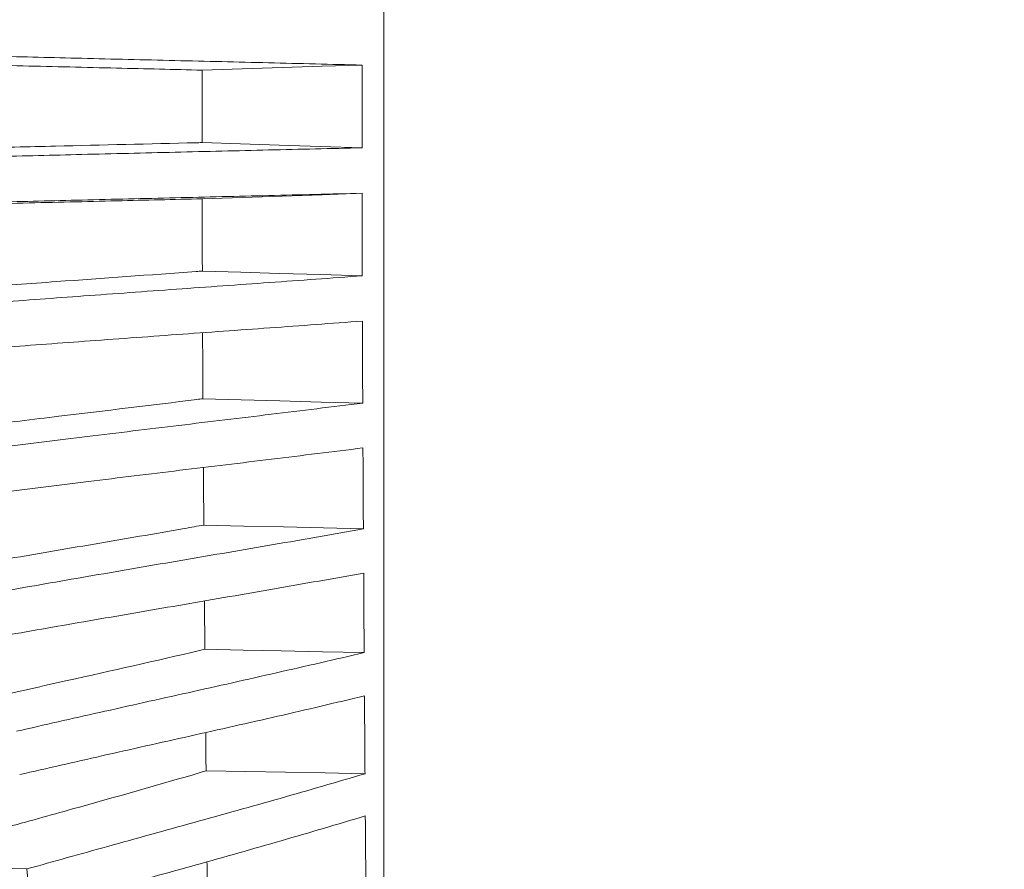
# Model space of a CAD drawing. Header units: millimetres. Extents: x 0 to 1118, y 0 to 864.
# Tile 152 of 256: x 410 to 426, y 435 to 449. Entities that reach past the tile are written whole.
import ezdxf

# ---------------------------------------------------------------- set-up
doc = ezdxf.new("R2010")
doc.units = ezdxf.units.MM
doc.styles.add('SLDTEXTSTYLE3', font='TXT', dxfattribs={"width": 0.605})
doc.dimstyles.new('SLDDIMSTYLE0', dxfattribs={"dimtxt": 3.175, "dimasz": 3.302, "dimexe": 0, "dimexo": 0.0625, "dimgap": 0.79375, "dimtad": 0, "dimtih": 1, "dimtoh": 1, "dimdec": 0, "dimlfac": 4, "dimrnd": 1e-09, "dimzin": 12, "dimdsep": 46, "dimtxsty": 'SLDTEXTSTYLE3', "dimsah": 1, "dimcen": 0.09, "dimadec": 0, "dimazin": 3, "dimtfac": 1, "dimtofl": 0, "dimtmove": 0, "dimatfit": 3, "dimfxl": 1, "dimfrac": 2, "dimtolj": 1, "dimtzin": 12, "dimarcsym": 0})
doc.dimstyles.new('SLDDIMSTYLE1', dxfattribs={"dimtxt": 3.175, "dimasz": 3.302, "dimexe": 0, "dimexo": 0.0625, "dimgap": 0.79375, "dimtad": 0, "dimtih": 1, "dimtoh": 1, "dimdec": 1, "dimlfac": 4, "dimrnd": 1e-09, "dimzin": 12, "dimdsep": 46, "dimtxsty": 'SLDTEXTSTYLE3', "dimsah": 1, "dimcen": 0.09, "dimadec": 0, "dimazin": 3, "dimtfac": 1, "dimtofl": 0, "dimtmove": 0, "dimatfit": 3, "dimfxl": 1, "dimfrac": 2, "dimtolj": 1, "dimtzin": 12, "dimarcsym": 0})

# ---------------------------------------------------------------- blocks, each defined once
blk = doc.blocks.new('_D')
at = {"color": 7, "linetype": 'Continuous', "lineweight": 0}
for p, q in [((297.585, 452.012), (447.586, 452.012)), ((445.986, 452.012), (445.986, 433.574)), ((445.986, 410.262), (445.986, 428.701)), ((390.092, 410.262), (447.586, 410.262))]:
    blk.add_line(p, q, dxfattribs=at)
for points in [[(445.986, 452.012), (445.478, 448.71), (446.494, 448.71)], [(445.986, 410.262), (446.494, 413.564), (445.478, 413.564)]]:
    blk.add_solid(points, dxfattribs=at)
at = {"color": 7, "linetype": 'Continuous', "lineweight": 0, "insert": (442.348, 432.794), "char_height": 3.175, "attachment_point": 1, "style": 'SLDTEXTSTYLE3'}
blk.add_mtext('167', dxfattribs=at)
blk = doc.blocks.new('_D_1')
at = {"color": 7, "linetype": 'Continuous', "lineweight": 0}
for p, q in [((378.572, 515.387), (455.724, 515.387)), ((454.124, 515.387), (454.124, 465.625)), ((454.124, 410.262), (454.124, 460.025)), ((390.092, 410.262), (455.724, 410.262))]:
    blk.add_line(p, q, dxfattribs=at)
for centre, start, end in [((453.54, 462.461), 153.4349, 206.5651), ((454.708, 462.461), 333.4349, 26.5651)]:
    blk.add_arc(centre, 5.448, start, end, dxfattribs=at)
for points in [[(454.124, 515.387), (453.616, 512.085), (454.632, 512.085)], [(454.124, 410.262), (454.632, 413.564), (453.616, 413.564)]]:
    blk.add_solid(points, dxfattribs=at)
at = {"color": 7, "linetype": 'Continuous', "lineweight": 0, "insert": (448.667, 464.117), "char_height": 3.175, "attachment_point": 1, "style": 'SLDTEXTSTYLE3'}
blk.add_mtext('420.5', dxfattribs=at)

msp = doc.modelspace()

# ---------------------------------------------------------------- linework, layer by layer
at = {"color": 7, "linetype": 'Continuous', "lineweight": 15}
for p in [(408.698, 435.494), (410.039, 434.767)]:
    msp.add_line(p, (409.981, 435.462), dxfattribs=at)
at = {"color": 7, "linetype": 'Continuous', "lineweight": 15, "flags": 128}
for points in [[(412.863, 448.609), (413.521, 448.63), (414.179, 448.651), (414.838, 448.672), (415.496, 448.693)], [(412.863, 447.416), (413.497, 447.395), (414.131, 447.375), (414.813, 447.353), (415.496, 447.331)], [(412.864, 446.491), (413.522, 446.514), (414.18, 446.537), (414.838, 446.559), (415.497, 446.582)], [(412.868, 445.301), (413.501, 445.282), (414.134, 445.264), (414.817, 445.244), (415.499, 445.224)], [(412.878, 443.2), (413.509, 443.183), (414.141, 443.166), (414.824, 443.147), (415.507, 443.129)], [(412.892, 441.122), (413.548, 441.106), (414.205, 441.09), (414.861, 441.074), (415.517, 441.059)], [(412.909, 439.077), (413.537, 439.064), (414.165, 439.051), (414.847, 439.036), (415.53, 439.022)], [(412.929, 437.076), (413.583, 437.065), (414.236, 437.053), (414.89, 437.041), (415.544, 437.029)]]:
    msp.add_lwpolyline(points, dxfattribs=at)
at = {"color": 7, "linetype": 'Continuous', "lineweight": 15}
for points, knots in [([(415.854, 434.108), (415.854, 434.909), (415.854, 436.592), (415.854, 439.291), (415.854, 442.15), (415.854, 445.067), (415.854, 448.012), (415.854, 450.958), (415.854, 453.874), (415.854, 456.735), (415.854, 459.511), (415.854, 462.177), (415.854, 464.706), (415.854, 467.075), (415.854, 469.26), (415.854, 471.24), (415.854, 472.996), (415.854, 474.513), (415.854, 475.764), (415.854, 476.747), (415.854, 477.453), (415.854, 477.907), (415.854, 477.977), (415.854, 478.011)], [0, 0, 0, 0, 0.043645, 0.091666, 0.139688, 0.187709, 0.23573, 0.283752, 0.331773, 0.379795, 0.427816, 0.475838, 0.523859, 0.57188, 0.619902, 0.667923, 0.715945, 0.763966, 0.811987, 0.858991, 0.905994, 0.952997, 1, 1, 1, 1]), ([(415.496, 448.693), (414.983, 448.705), (413.958, 448.73), (412.416, 448.767), (410.912, 448.803), (409.93, 448.827), (409.455, 448.839)], [0, 0, 0, 0, 0.253977, 0.50795, 0.761836, 1, 1, 1, 1]), ([(409.119, 448.699), (409.385, 448.692), (410.161, 448.673), (411.414, 448.644), (412.395, 448.62), (412.863, 448.609)], [0, 0, 0, 0, 0.213616, 0.62458, 1, 1, 1, 1]), ([(415.496, 447.331), (415.496, 447.445), (415.496, 447.673), (415.496, 448.014), (415.496, 448.354), (415.496, 448.58), (415.496, 448.693)], [0, 0, 0, 0, 0.250931, 0.501863, 0.750916, 1, 1, 1, 1]), ([(412.863, 448.609), (412.863, 448.553), (412.863, 448.383), (412.863, 448.099), (412.863, 447.757), (412.863, 447.53), (412.863, 447.416)], [0, 0, 0, 0, 0.140873, 0.427249, 0.713624, 1, 1, 1, 1]), ([(412.863, 447.416), (412.829, 447.415), (412.027, 447.396), (410.774, 447.366), (409.562, 447.337), (409.119, 447.326)], [0, 0, 0, 0, 0.027268, 0.6441428, 1, 1, 1, 1]), ([(409.455, 447.185), (409.931, 447.197), (410.913, 447.222), (412.417, 447.258), (413.959, 447.295), (414.984, 447.319), (415.496, 447.331)], [0, 0, 0, 0, 0.238342, 0.492436, 0.746218, 1, 1, 1, 1]), ([(415.497, 446.582), (414.985, 446.57), (413.961, 446.545), (412.42, 446.508), (410.917, 446.472), (409.936, 446.448), (409.461, 446.436)], [0, 0, 0, 0, 0.253981, 0.507959, 0.761848, 1, 1, 1, 1]), ([(415.499, 445.224), (415.499, 445.337), (415.498, 445.564), (415.498, 445.904), (415.497, 446.243), (415.497, 446.469), (415.497, 446.582)], [0, 0, 0, 0, 0.250932, 0.501864, 0.750916, 1, 1, 1, 1]), ([(409.127, 446.402), (409.391, 446.408), (410.166, 446.427), (411.417, 446.457), (412.397, 446.48), (412.864, 446.491)], [0, 0, 0, 0, 0.213083, 0.624304, 1, 1, 1, 1]), ([(412.864, 446.491), (412.864, 446.435), (412.865, 446.266), (412.865, 445.982), (412.866, 445.641), (412.867, 445.415), (412.868, 445.301)], [0, 0, 0, 0, 0.140873, 0.427248, 0.713624, 1, 1, 1, 1]), ([(412.868, 445.301), (412.834, 445.299), (412.037, 445.241), (410.793, 445.152), (409.589, 445.065), (409.149, 445.033)], [0, 0, 0, 0, 0.0270827, 0.6450435, 1, 1, 1, 1]), ([(409.489, 444.786), (409.962, 444.822), (410.941, 444.895), (412.438, 445.003), (413.972, 445.113), (414.99, 445.187), (415.499, 445.224)], [0, 0, 0, 0, 0.238337, 0.492449, 0.746224, 1, 1, 1, 1]), ([(415.501, 444.478), (414.994, 444.441), (413.978, 444.367), (412.448, 444.257), (410.955, 444.148), (409.98, 444.076), (409.507, 444.04)], [0, 0, 0, 0, 0.253996, 0.507986, 0.761879, 1, 1, 1, 1]), ([(415.507, 443.129), (415.506, 443.242), (415.505, 443.467), (415.504, 443.804), (415.503, 444.141), (415.502, 444.365), (415.501, 444.478)], [0, 0, 0, 0, 0.250933, 0.501866, 0.750918, 1, 1, 1, 1]), ([(412.872, 444.287), (412.872, 444.263), (412.872, 444.126), (412.874, 443.875), (412.876, 443.537), (412.877, 443.312), (412.878, 443.2)], [0, 0, 0, 0, 0.066828, 0.377885, 0.688943, 1, 1, 1, 1]), ([(412.878, 443.2), (412.845, 443.196), (412.059, 443.099), (410.834, 442.952), (409.647, 442.808), (409.216, 442.755)], [0, 0, 0, 0, 0.027019, 0.647297, 1, 1, 1, 1]), ([(409.562, 442.403), (410.031, 442.461), (411, 442.582), (412.481, 442.762), (413.999, 442.944), (415.004, 443.068), (415.507, 443.129)], [0, 0, 0, 0, 0.238196, 0.492215, 0.746106, 1, 1, 1, 1]), ([(415.51, 442.391), (415.01, 442.329), (414.01, 442.205), (412.499, 442.023), (411.024, 441.843), (410.059, 441.722), (409.592, 441.664)], [0, 0, 0, 0, 0.254024, 0.50804, 0.761931, 1, 1, 1, 1]), ([(415.517, 441.059), (415.517, 441.17), (415.515, 441.391), (415.514, 441.725), (415.512, 442.057), (415.511, 442.28), (415.51, 442.391)], [0, 0, 0, 0, 0.250934, 0.501868, 0.750918, 1, 1, 1, 1]), ([(412.885, 442.069), (412.885, 442.059), (412.886, 441.936), (412.888, 441.647), (412.89, 441.342), (412.892, 441.148), (412.892, 441.122)], [0, 0, 0, 0, 0.033142, 0.385585, 0.914883, 1, 1, 1, 1]), ([(412.892, 441.122), (412.786, 441.103), (412.188, 440.997), (411.089, 440.808), (410, 440.623), (409.411, 440.521), (409.318, 440.505)], [0, 0, 0, 0, 0.089666, 0.505729, 0.921794, 1, 1, 1, 1]), ([(409.671, 440.047), (410.133, 440.128), (411.088, 440.295), (412.547, 440.545), (414.04, 440.799), (415.025, 440.972), (415.517, 441.059)], [0, 0, 0, 0, 0.238174, 0.492209, 0.746099, 1, 1, 1, 1]), ([(415.522, 440.331), (415.033, 440.244), (414.055, 440.071), (412.571, 439.816), (411.121, 439.566), (410.171, 439.4), (409.711, 439.319)], [0, 0, 0, 0, 0.254077, 0.50814, 0.762019, 1, 1, 1, 1]), ([(415.53, 439.022), (415.529, 439.131), (415.528, 439.349), (415.526, 439.676), (415.524, 440.003), (415.522, 440.222), (415.522, 440.331)], [0, 0, 0, 0, 0.250934, 0.501869, 0.750919, 1, 1, 1, 1]), ([(412.902, 439.873), (412.903, 439.826), (412.904, 439.67), (412.906, 439.404), (412.908, 439.186), (412.909, 439.077)], [0, 0, 0, 0, 0.17592, 0.58796, 1, 1, 1, 1]), ([(412.909, 439.077), (412.88, 439.07), (412.132, 438.895), (410.976, 438.636), (409.847, 438.384), (409.449, 438.295)], [0, 0, 0, 0, 0.025759, 0.656312, 1, 1, 1, 1]), ([(409.812, 437.729), (410.266, 437.832), (411.203, 438.044), (412.632, 438.363), (414.091, 438.688), (415.05, 438.911), (415.53, 439.022)], [0, 0, 0, 0, 0.2381347, 0.4922502, 0.7461113, 1, 1, 1, 1]), ([(415.535, 438.309), (415.06, 438.197), (414.109, 437.973), (412.661, 437.648), (411.243, 437.33), (410.312, 437.118), (409.862, 437.016)], [0, 0, 0, 0, 0.254162, 0.508305, 0.762161, 1, 1, 1, 1]), ([(415.544, 437.029), (415.543, 437.135), (415.542, 437.348), (415.54, 437.668), (415.537, 437.988), (415.536, 438.202), (415.535, 438.309)], [0, 0, 0, 0, 0.250935, 0.50187, 0.750919, 1, 1, 1, 1]), ([(412.922, 437.707), (412.923, 437.683), (412.924, 437.497), (412.927, 437.287), (412.928, 437.102), (412.929, 437.076)], [0, 0, 0, 0, 0.115606, 0.877603, 1, 1, 1, 1]), ([(412.929, 437.076), (412.901, 437.068), (412.179, 436.854), (411.07, 436.542), (409.982, 436.24), (409.607, 436.136)], [0, 0, 0, 0, 0.025006, 0.663348, 1, 1, 1, 1]), ([(409.981, 435.462), (410.424, 435.586), (411.34, 435.841), (412.733, 436.226), (414.152, 436.621), (415.08, 436.893), (415.544, 437.029)], [0, 0, 0, 0, 0.2381133, 0.4922927, 0.7461192, 1, 1, 1, 1]), ([(415.549, 436.334), (415.09, 436.197), (414.172, 435.924), (412.765, 435.529), (411.385, 435.144), (410.478, 434.89), (410.039, 434.767)], [0, 0, 0, 0, 0.2542642, 0.5085038, 0.7623045, 1, 1, 1, 1]), ([(415.559, 435.09), (415.558, 435.193), (415.557, 435.399), (415.554, 435.71), (415.552, 436.021), (415.55, 436.229), (415.549, 436.334)], [0, 0, 0, 0, 0.2509352, 0.5018703, 0.7509195, 1, 1, 1, 1]), ([(412.944, 435.58), (412.945, 435.454), (412.947, 435.303), (412.949, 435.154), (412.949, 435.129)], [0, 0, 0, 0, 0.833662, 1, 1, 1, 1])]:
    msp.add_open_spline(points, degree=3, knots=knots, dxfattribs=at)

# ---------------------------------------------------------------- dimensions: what is measured, and where the dimension line sits
at = {"color": 7, "linetype": 'Continuous', "lineweight": 0}
dim = msp.add_linear_dim(base=(454.124, 515.387), p1=(388.492, 410.262), p2=(376.972, 515.387), angle=90, text='(<>)', dimstyle='SLDDIMSTYLE1', dxfattribs=at)
dim.commit()
dim.dimension.update_dxf_attribs({"geometry": '_D_1', "text_midpoint": (454.124, 462.825), "dimtype": 160})
dim = msp.add_linear_dim(base=(445.986, 410.262), p1=(295.985, 452.012), p2=(388.492, 410.262), angle=90, dimstyle='SLDDIMSTYLE0', dxfattribs=at)
dim.commit()
dim.dimension.update_dxf_attribs({"geometry": '_D', "text_midpoint": (445.986, 431.137), "dimtype": 160})

doc.saveas('drawing.dxf')
